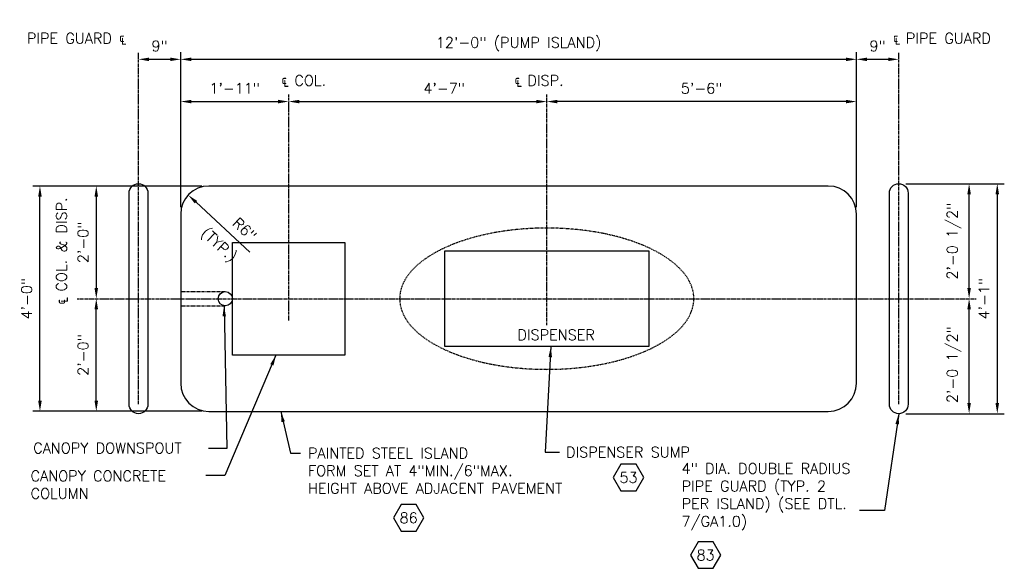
# Model space of a CAD drawing. Extents: x 1152 to 2559, y 156 to 782.
# Tile 47 of 111: x 1996 to 2206, y 183 to 300. Entities that reach past the tile are written whole.
import ezdxf
from ezdxf.enums import TextEntityAlignment as Align

# ---------------------------------------------------------------- set-up
doc = ezdxf.new("R2010")
doc.units = 0
doc.header["$MEASUREMENT"] = 0
doc.header["$PDSIZE"] = 1
doc.linetypes.add('CENTER1', pattern=[0.6625, 0.5, -0.075, 0.0125, -0.075])
doc.linetypes.add('HIDDEN5', pattern=[0.05, 0.025, -0.025])
doc.layers.get('0').update_dxf_attribs({"linetype": 'CONTINUOUS'})
doc.layers.get('DEFPOINTS').update_dxf_attribs({"linetype": 'CONTINUOUS'})
for name, color, linetype in [('CENTERLINE', 3, 'CENTER1'), ('COLUMN-PLAN', 1, 'CONTINUOUS'), ('DISPENSER', 3, 'CONTINUOUS'), ('DOWNSPOUT-PLAN', 2, 'CONTINUOUS'), ('GUARDPOST', 4, 'CONTINUOUS'), ('ISLANDFORM', 2, 'CONTINUOUS'), ('TEXT', 3, 'CONTINUOUS')]:
    doc.layers.add(name, color=color, linetype=linetype)
doc.styles.add('SIMPLEX', font='simplex')
doc.dimstyles.new('DIM24', dxfattribs={"dimscale": 24, "dimtxt": 0.09375, "dimasz": 0.09375, "dimexe": 0.0625, "dimexo": 0.0625, "dimgap": 0.0625, "dimtad": 1, "dimdec": 4, "dimzin": 3, "dimdsep": 46, "dimlunit": 4, "dimtxsty": 'SIMPLEX', "dimcen": 0, "dimclrd": 3, "dimclre": 3, "dimclrt": 3, "dimadec": 0, "dimazin": 0, "dimtfac": 1, "dimtdec": 4, "dimtofl": 0, "dimtmove": 0, "dimatfit": 3, "dimfxl": 1, "dimfrac": 2, "dimtolj": 1, "dimtzin": 3, "dimlwe": -1, "dimarcsym": 0})

# ---------------------------------------------------------------- blocks, each defined once
blk = doc.blocks.new('*D29')
at = {"layer": 'DEFPOINTS', "color": 0, "linetype": 'Continuous', "transparency": 16777216}
for p in [(2108.5, 282.32), (2053.5, 268.92), (2108.5, 237.7)]:
    blk.add_point(p, dxfattribs=at)
at = {"layer": 'TEXT', "color": 3, "linetype": 'Continuous', "lineweight": -2, "transparency": 16777216}
blk.add_line((2055.75, 282.32), (2106.25, 282.32), dxfattribs=at)
at = {"layer": 'TEXT', "color": 3, "linetype": 'Continuous', "transparency": 16777216}
for points in [[(2055.75, 282.69), (2055.75, 281.94), (2053.5, 282.32)], [(2106.25, 282.69), (2106.25, 281.94), (2108.5, 282.32)]]:
    blk.add_solid(points, dxfattribs=at)
at = {"layer": 'TEXT', "color": 3, "linetype": 'Continuous', "transparency": 16777216, "insert": (2086.63, 285.15), "char_height": 2.25, "attachment_point": 5, "style": 'SIMPLEX'}
blk.add_mtext('\\A1;4\'-7"', dxfattribs=at)
blk = doc.blocks.new('*D30')
at = {"layer": 'DEFPOINTS', "color": 0, "transparency": 16777216}
for p in [(2174.5, 291.32), (2030.5, 258.32), (2174.5, 258.32)]:
    blk.add_point(p, dxfattribs=at)
at = {"layer": 'TEXT', "color": 3, "transparency": 16777216}
for p, q in [((2030.5, 259.82), (2030.5, 292.82)), ((2174.5, 259.82), (2174.5, 292.82))]:
    blk.add_line(p, q, dxfattribs=at)
at = {"layer": 'TEXT', "color": 3, "lineweight": -2, "transparency": 16777216}
blk.add_line((2032.75, 291.32), (2172.25, 291.32), dxfattribs=at)
at = {"layer": 'TEXT', "color": 3, "transparency": 16777216}
for points in [[(2032.75, 291.69), (2032.75, 290.94), (2030.5, 291.32)], [(2172.25, 291.69), (2172.25, 290.94), (2174.5, 291.32)]]:
    blk.add_solid(points, dxfattribs=at)
at = {"layer": 'TEXT', "color": 3, "transparency": 16777216, "insert": (2102.5, 294.53), "char_height": 2.25, "attachment_point": 5, "style": 'SIMPLEX'}
blk.add_mtext('\\A1;12\'-0" (PUMP ISLAND)', dxfattribs=at)
blk = doc.blocks.new('*D31')
at = {"layer": 'DEFPOINTS', "color": 0, "linetype": 'Continuous', "transparency": 16777216}
for p in [(2000.5, 264.32), (2036.5, 264.32), (2036.5, 216.32)]:
    blk.add_point(p, dxfattribs=at)
at = {"layer": 'TEXT', "color": 3, "transparency": 16777216}
for p, q in [((2035, 264.32), (1999, 264.32)), ((2035, 216.32), (1999, 216.32))]:
    blk.add_line(p, q, dxfattribs=at)
at = {"layer": 'TEXT', "color": 3, "linetype": 'Continuous', "lineweight": -2, "transparency": 16777216}
blk.add_line((2000.5, 218.57), (2000.5, 262.07), dxfattribs=at)
at = {"layer": 'TEXT', "color": 3, "linetype": 'Continuous', "transparency": 16777216}
for points in [[(2000.12, 262.07), (2000.87, 262.07), (2000.5, 264.32)], [(2000.12, 218.57), (2000.87, 218.57), (2000.5, 216.32)]]:
    blk.add_solid(points, dxfattribs=at)
at = {"layer": 'TEXT', "color": 3, "linetype": 'Continuous', "transparency": 16777216, "insert": (1997.66, 240.32), "char_height": 2.25, "attachment_point": 5, "rotation": 90, "style": 'SIMPLEX'}
blk.add_mtext('\\A1;4\'-0"', dxfattribs=at)
blk = doc.blocks.new('*D32')
at = {"layer": 'DEFPOINTS', "color": 0, "linetype": 'Continuous', "transparency": 16777216}
for p in [(2012.5, 240.32), (2048.5, 240.32), (2036.5, 216.32)]:
    blk.add_point(p, dxfattribs=at)
at = {"layer": 'TEXT', "color": 3, "linetype": 'Continuous', "lineweight": -2, "transparency": 16777216}
blk.add_line((2012.5, 218.57), (2012.5, 238.07), dxfattribs=at)
at = {"layer": 'TEXT', "color": 3, "linetype": 'Continuous', "transparency": 16777216}
for points in [[(2012.12, 238.07), (2012.87, 238.07), (2012.5, 240.32)], [(2012.12, 218.57), (2012.87, 218.57), (2012.5, 216.32)]]:
    blk.add_solid(points, dxfattribs=at)
at = {"layer": 'TEXT', "color": 3, "linetype": 'Continuous', "transparency": 16777216, "insert": (2009.66, 228.32), "char_height": 2.25, "attachment_point": 5, "rotation": 90, "style": 'SIMPLEX'}
blk.add_mtext('\\A1;2\'-0"', dxfattribs=at)
blk = doc.blocks.new('*D33')
at = {"layer": 'DEFPOINTS', "color": 0, "linetype": 'Continuous', "transparency": 16777216}
for p in [(2036.5, 264.32), (2012.5, 240.32), (2048.5, 240.32)]:
    blk.add_point(p, dxfattribs=at)
at = {"layer": 'TEXT', "color": 3, "linetype": 'Continuous', "lineweight": -2, "transparency": 16777216}
blk.add_line((2012.5, 262.07), (2012.5, 242.57), dxfattribs=at)
at = {"layer": 'TEXT', "color": 3, "linetype": 'Continuous', "transparency": 16777216}
for points in [[(2012.12, 262.07), (2012.87, 262.07), (2012.5, 264.32)], [(2012.12, 242.57), (2012.87, 242.57), (2012.5, 240.32)]]:
    blk.add_solid(points, dxfattribs=at)
at = {"layer": 'TEXT', "color": 3, "linetype": 'Continuous', "transparency": 16777216, "insert": (2009.66, 252.32), "char_height": 2.25, "attachment_point": 5, "rotation": 90, "style": 'SIMPLEX'}
blk.add_mtext('\\A1;2\'-0"', dxfattribs=at)
blk = doc.blocks.new('*D34')
at = {"layer": 'DEFPOINTS', "color": 0, "transparency": 16777216}
for p in [(2174.5, 291.32), (2183.5, 291.32), (2183.5, 262.82)]:
    blk.add_point(p, dxfattribs=at)
at = {"layer": 'TEXT', "color": 3, "lineweight": -2, "transparency": 16777216}
blk.add_line((2176.75, 291.32), (2181.25, 291.32), dxfattribs=at)
at = {"layer": 'TEXT', "color": 3, "transparency": 16777216}
for points in [[(2176.75, 291.69), (2176.75, 290.94), (2174.5, 291.32)], [(2181.25, 291.69), (2181.25, 290.94), (2183.5, 291.32)]]:
    blk.add_solid(points, dxfattribs=at)
at = {"layer": 'TEXT', "color": 3, "transparency": 16777216, "insert": (2179, 294.15), "char_height": 2.25, "attachment_point": 5, "style": 'SIMPLEX'}
blk.add_mtext('\\A1;9"', dxfattribs=at)
blk = doc.blocks.new('*D35')
at = {"layer": 'DEFPOINTS', "color": 0, "linetype": 'Continuous', "transparency": 16777216}
for p in [(2198.5, 240.32), (2198.5, 240.32), (2183.5, 215.82)]:
    blk.add_point(p, dxfattribs=at)
at = {"layer": 'TEXT', "color": 3, "linetype": 'Continuous', "lineweight": -2, "transparency": 16777216}
blk.add_line((2198.5, 218.07), (2198.5, 238.07), dxfattribs=at)
at = {"layer": 'TEXT', "color": 3, "transparency": 16777216}
blk.add_line((2185, 215.82), (2200, 215.82), dxfattribs=at)
at = {"layer": 'TEXT', "color": 3, "linetype": 'Continuous', "transparency": 16777216}
for points in [[(2198.12, 238.07), (2198.87, 238.07), (2198.5, 240.32)], [(2198.12, 218.07), (2198.87, 218.07), (2198.5, 215.82)]]:
    blk.add_solid(points, dxfattribs=at)
at = {"layer": 'TEXT', "color": 3, "linetype": 'Continuous', "transparency": 16777216, "insert": (2195.28, 226.26), "char_height": 2.25, "attachment_point": 5, "rotation": 90, "style": 'SIMPLEX'}
blk.add_mtext('\\A1;2\'-0 1/2"', dxfattribs=at)
blk = doc.blocks.new('*D36')
at = {"layer": 'DEFPOINTS', "color": 0, "linetype": 'Continuous', "transparency": 16777216}
for p in [(2183.5, 264.82), (2198.5, 215.82), (2204.5, 215.82)]:
    blk.add_point(p, dxfattribs=at)
at = {"layer": 'TEXT', "color": 3, "transparency": 16777216}
for p, q in [((2185, 264.82), (2206, 264.82)), ((2200, 215.82), (2206, 215.82))]:
    blk.add_line(p, q, dxfattribs=at)
at = {"layer": 'TEXT', "color": 3, "linetype": 'Continuous', "lineweight": -2, "transparency": 16777216}
blk.add_line((2204.5, 262.57), (2204.5, 218.07), dxfattribs=at)
at = {"layer": 'TEXT', "color": 3, "linetype": 'Continuous', "transparency": 16777216}
for points in [[(2204.12, 262.57), (2204.87, 262.57), (2204.5, 264.82)], [(2204.12, 218.07), (2204.87, 218.07), (2204.5, 215.82)]]:
    blk.add_solid(points, dxfattribs=at)
at = {"layer": 'TEXT', "color": 3, "linetype": 'Continuous', "transparency": 16777216, "insert": (2201.66, 240.32), "char_height": 2.25, "attachment_point": 5, "rotation": 90, "style": 'SIMPLEX'}
blk.add_mtext('\\A1;4\'-1"', dxfattribs=at)
blk = doc.blocks.new('*D37')
at = {"layer": 'DEFPOINTS', "color": 0, "linetype": 'Continuous', "transparency": 16777216}
for p in [(2198.5, 264.82), (2198.5, 264.82), (2198.5, 240.32)]:
    blk.add_point(p, dxfattribs=at)
at = {"layer": 'TEXT', "color": 3, "linetype": 'Continuous', "lineweight": -2, "transparency": 16777216}
blk.add_line((2198.5, 242.57), (2198.5, 262.57), dxfattribs=at)
at = {"layer": 'TEXT', "color": 3, "linetype": 'Continuous', "transparency": 16777216}
for points in [[(2198.12, 262.57), (2198.87, 262.57), (2198.5, 264.82)], [(2198.12, 242.57), (2198.87, 242.57), (2198.5, 240.32)]]:
    blk.add_solid(points, dxfattribs=at)
at = {"layer": 'TEXT', "color": 3, "linetype": 'Continuous', "transparency": 16777216, "insert": (2195.28, 252.57), "char_height": 2.25, "attachment_point": 5, "rotation": 90, "style": 'SIMPLEX'}
blk.add_mtext('\\A1;2\'-0 1/2"', dxfattribs=at)
blk = doc.blocks.new('*D38')
at = {"layer": 'DEFPOINTS', "color": 0, "transparency": 16777216}
for p in [(2032.1, 262.4), (2036.5, 258.32)]:
    blk.add_point(p, dxfattribs=at)
at = {"layer": 'TEXT', "color": 3, "lineweight": -2, "transparency": 16777216}
blk.add_line((2045.2, 250.21), (2033.75, 260.87), dxfattribs=at)
at = {"layer": 'TEXT', "color": 3, "transparency": 16777216}
blk.add_solid([(2034.01, 261.14), (2033.49, 260.6), (2032.1, 262.4)], dxfattribs=at)
at = {"layer": 'TEXT', "color": 3, "transparency": 16777216, "insert": (2044.12, 255.1), "char_height": 2.25, "attachment_point": 5, "rotation": 317.0599, "style": 'SIMPLEX'}
blk.add_mtext('\\A1;R6"', dxfattribs=at)
blk = doc.blocks.new('*D39')
at = {"layer": 'DEFPOINTS', "color": 0, "transparency": 16777216}
for p in [(2021.5, 291.32), (2030.5, 291.32), (2030.5, 262.82)]:
    blk.add_point(p, dxfattribs=at)
at = {"layer": 'TEXT', "color": 3, "transparency": 16777216}
blk.add_line((2030.5, 264.32), (2030.5, 292.82), dxfattribs=at)
at = {"layer": 'TEXT', "color": 3, "lineweight": -2, "transparency": 16777216}
blk.add_line((2023.75, 291.32), (2028.25, 291.32), dxfattribs=at)
at = {"layer": 'TEXT', "color": 3, "transparency": 16777216}
for points in [[(2023.75, 291.69), (2023.75, 290.94), (2021.5, 291.32)], [(2028.25, 291.69), (2028.25, 290.94), (2030.5, 291.32)]]:
    blk.add_solid(points, dxfattribs=at)
at = {"layer": 'TEXT', "color": 3, "transparency": 16777216, "insert": (2026, 294.15), "char_height": 2.25, "attachment_point": 5, "style": 'SIMPLEX'}
blk.add_mtext('\\A1;9"', dxfattribs=at)
blk = doc.blocks.new('HEX')
at = {"color": 3}
blk.add_lwpolyline([(-0.0577, 0.1), (-0.1155, 0), (-0.0577, -0.1), (0.0577, -0.1), (0.1155, 0), (0.0577, 0.1)], close=True, dxfattribs=at)
at = {"color": 3, "style": 'SIMPLEX'}
blk.add_attdef('D#', text='', height=0.08, dxfattribs=at).set_placement((0, 0), align=Align.MIDDLE)
blk = doc.blocks.new('*D40')
at = {"layer": 'DEFPOINTS', "color": 0, "linetype": 'Continuous', "transparency": 16777216}
for p in [(2108.5, 282.32), (2174.5, 268.92), (2108.5, 237.7)]:
    blk.add_point(p, dxfattribs=at)
at = {"layer": 'TEXT', "color": 3, "linetype": 'Continuous', "lineweight": -2, "transparency": 16777216}
blk.add_line((2172.25, 282.32), (2110.75, 282.32), dxfattribs=at)
at = {"layer": 'TEXT', "color": 3, "linetype": 'Continuous', "transparency": 16777216}
for points in [[(2110.75, 282.69), (2110.75, 281.94), (2108.5, 282.32)], [(2172.25, 282.69), (2172.25, 281.94), (2174.5, 282.32)]]:
    blk.add_solid(points, dxfattribs=at)
at = {"layer": 'TEXT', "color": 3, "linetype": 'Continuous', "transparency": 16777216, "insert": (2141.5, 285.15), "char_height": 2.25, "attachment_point": 5, "style": 'SIMPLEX'}
blk.add_mtext('\\A1;5\'-6"', dxfattribs=at)
blk = doc.blocks.new('*D41')
at = {"layer": 'DEFPOINTS', "color": 0, "linetype": 'Continuous', "transparency": 16777216}
for p in [(2053.5, 282.32), (2030.5, 268.92), (2053.5, 237.7)]:
    blk.add_point(p, dxfattribs=at)
at = {"layer": 'TEXT', "color": 3, "linetype": 'Continuous', "lineweight": -2, "transparency": 16777216}
blk.add_line((2032.75, 282.32), (2051.25, 282.32), dxfattribs=at)
at = {"layer": 'TEXT', "color": 3, "linetype": 'Continuous', "transparency": 16777216}
for points in [[(2032.75, 282.69), (2032.75, 281.94), (2030.5, 282.32)], [(2051.25, 282.69), (2051.25, 281.94), (2053.5, 282.32)]]:
    blk.add_solid(points, dxfattribs=at)
at = {"layer": 'TEXT', "color": 3, "linetype": 'Continuous', "transparency": 16777216, "insert": (2042, 285.15), "char_height": 2.25, "attachment_point": 5, "style": 'SIMPLEX'}
blk.add_mtext('\\A1;1\'-11"', dxfattribs=at)

msp = doc.modelspace()

# ---------------------------------------------------------------- linework, layer by layer
at = {"layer": 'CENTERLINE', "linetype": 'CENTER1'}
for p, q in [((2021.49546, 217.81523), (2021.49546, 292.81523)), ((2183.49546, 217.81523), (2183.49546, 292.81523)), ((2053.49546, 283.81523), (2053.49546, 235.68968)), ((2108.49546, 234.69915), (2108.49546, 283.81523)), ((2008.43394, 240.31523), (2199.99546, 240.31523))]:
    msp.add_line(p, q, dxfattribs=at)
at = {"layer": 'COLUMN-PLAN'}
msp.add_lwpolyline([(2065.49546, 252.31523), (2065.49546, 228.31523), (2041.49546, 228.31523), (2041.49546, 252.31523)], close=True, dxfattribs=at)
msp.add_circle((2039.99546, 240.31523), 1.5, dxfattribs=at)
at = {"layer": 'DISPENSER'}
msp.add_lwpolyline([(2086.74546, 230.11523), (2086.74546, 250.51523), (2130.24546, 250.51523), (2130.24546, 230.11523)], close=True, dxfattribs=at)
at = {"layer": 'DISPENSER', "color": 1, "linetype": 'HIDDEN5', "extrusion": (0, 0, -1)}
msp.add_ellipse((2108.49546, 240.31523), major_axis=(-31.35, 0), ratio=0.480063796, dxfattribs=at)
at = {"layer": 'DOWNSPOUT-PLAN', "color": 9, "linetype": 'HIDDEN5'}
for p, q in [((2030.49546, 241.81523), (2039.99546, 241.81523)), ((2030.49546, 238.81523), (2039.99546, 238.81523))]:
    msp.add_line(p, q, dxfattribs=at)
at = {"layer": 'GUARDPOST'}
for points in [[(2019.49546, 262.81523, -1), (2023.49546, 262.81523), (2023.49546, 217.81523, -1), (2019.49546, 217.81523)], [(2181.49546, 262.81523, -1), (2185.49546, 262.81523), (2185.49546, 217.81523, -1), (2181.49546, 217.81523)]]:
    msp.add_lwpolyline(points, format="xyb", close=True, dxfattribs=at)
at = {"layer": 'ISLANDFORM', "color": 6}
msp.add_lwpolyline([(2168.49546, 216.31523, 0.414213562), (2174.49546, 222.31523), (2174.49546, 258.31523, 0.414213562), (2168.49546, 264.31523), (2036.49546, 264.31523, 0.414213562), (2030.49546, 258.31523), (2030.49546, 222.31523, 0.414213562), (2036.49546, 216.31523)], format="xyb", close=True, dxfattribs=at)

# ---------------------------------------------------------------- block references
at = {"layer": 'TEXT', "xscale": 28.12705056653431, "yscale": 28.12705056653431, "zscale": 28.12705056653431}
for p, values in [((2125.91511, 202.21626), {'D#': '53'}), ((2079.0701, 193.62256), {'D#': '86'}), ((2142.3482, 185.68396), {'D#': '83'})]:
    msp.add_blockref('HEX', p, dxfattribs=at).add_auto_attribs(values)

# ---------------------------------------------------------------- texts
at = {"layer": 'TEXT', "style": 'SIMPLEX'}
msp.add_text('(TYP.)', height=2.25, rotation=317.0599289, dxfattribs=at).set_placement((2034.66711, 254.09563))
at = {"layer": 'TEXT', "linetype": 'Continuous', "char_height": 2.25, "attachment_point": 1, "style": 'SIMPLEX'}
for s, insert, width in [('PIPE GUARD ℄', (1997.7125, 296.9291), 31.9703043), ('℄ PIPE GUARD', (2182.27955, 296.9291), 31.9703043), ('℄ COL.', (2051.98078, 287.9291), 22.7142857), ('℄ DISP.', (2101.65386, 287.9291), 22.7142857), ('DISPENSER', (2102.25466, 233.7372), 28.9285714), ('DISPENSER SUMP', (2112.59995, 208.74826), 28.9285714)]:
    msp.add_mtext(s, dxfattribs=dict(at, insert=insert, width=width))
at = {"layer": 'TEXT', "linetype": 'Continuous', "insert": (2003.96769, 239.10501), "char_height": 2.25, "width": 37.5221889, "attachment_point": 1, "rotation": 90, "style": 'SIMPLEX'}
msp.add_mtext('℄ COL. & DISP.', dxfattribs=at)
at = {"layer": 'TEXT', "char_height": 2.25, "attachment_point": 1, "style": 'SIMPLEX'}
for s, insert, width in [('CANOPY DOWNSPOUT', (1999.05917, 209.61667), 36.9351284), ('PAINTED STEEL ISLAND\\PFORM SET AT 4"MIN./6"MAX.\\PHEIGHT ABOVE ADJACENT PAVEMENT', (2057.61462, 208.53842), 57.825), ('CANOPY CONCRETE\\PCOLUMN', (1998.50773, 203.68539), 32.8923622), ('4" DIA. DOUBLE RADIUS PIPE GUARD (TYP. 2 PER ISLAND) (SEE DTL. 7/GA1.0)', (2137.22691, 205.26335), 40.5748851)]:
    msp.add_mtext(s, dxfattribs=dict(at, insert=insert, width=width))

# ---------------------------------------------------------------- dimensions: what is measured, and where the dimension line sits
at = {"layer": 'TEXT'}
dim = msp.add_linear_dim(base=(2174.49546, 291.31523), p1=(2030.49546, 258.31523), p2=(2174.49546, 258.31523), text='12\'-0" (PUMP ISLAND)', dimstyle='DIM24', dxfattribs=at)
dim.commit()
dim.dimension.update_dxf_attribs({"geometry": '*D30', "text_midpoint": (2102.49546, 294.52952)})
for base, p1, p2, override, picture, middle in [((2030.49546, 291.31523), (2021.49546, 291.31523), (2030.49546, 262.81523), {"dimse1": 0, "dimse2": 0}, '*D39', (2025.99546, 294.15452)), ((2183.49546, 291.31523), (2174.49546, 291.31523), (2183.49546, 262.81523), {"dimse1": 1, "dimse2": 1}, '*D34', (2178.99546, 294.15452))]:
    dim = msp.add_linear_dim(base=base, p1=p1, p2=p2, dimstyle='DIM24', override=override, dxfattribs=at)
    dim.commit()
    dim.dimension.update_dxf_attribs({"geometry": picture, "text_midpoint": middle})
at = {"layer": 'TEXT', "linetype": 'Continuous'}
for base, p1, p2, picture, middle in [((2053.49546, 282.31523), (2030.49546, 268.91661), (2053.49546, 237.69915), '*D41', (2041.99546, 282.31523)), ((2108.49546, 282.31523), (2053.49546, 268.91661), (2108.49546, 237.69915), '*D29', (2086.63264, 282.31523))]:
    dim = msp.add_linear_dim(base=base, p1=p1, p2=p2, dimstyle='DIM24', override={"dimse1": 1, "dimse2": 1}, dxfattribs=at)
    dim.commit()
    dim.dimension.update_dxf_attribs({"geometry": picture, "text_midpoint": middle, "dimtype": 160})
dim = msp.add_linear_dim(base=(2108.49546, 282.31523), p1=(2174.49546, 268.91661), p2=(2108.49546, 237.69915), angle=180, dimstyle='DIM24', override={"dimse1": 1, "dimse2": 1}, dxfattribs=at)
dim.commit()
dim.dimension.update_dxf_attribs({"geometry": '*D40', "text_midpoint": (2141.49546, 282.31523), "dimtype": 160})
dim = msp.add_linear_dim(base=(2204.49546, 215.81523), p1=(2183.49546, 264.81523), p2=(2198.49546, 215.81523), angle=270, dimstyle='DIM24', dxfattribs=at)
dim.commit()
dim.dimension.update_dxf_attribs({"geometry": '*D36', "text_midpoint": (2201.65618, 240.31523)})
for base, p1, p2, angle, picture, middle in [((2198.49546, 264.81523), (2198.49546, 240.31523), (2198.49546, 264.81523), 270, '*D37', (2198.49546, 252.56523)), ((2198.49546, 240.31523), (2183.49546, 215.81523), (2198.49546, 240.31523), 90, '*D35', (2198.49546, 226.26166))]:
    dim = msp.add_linear_dim(base=base, p1=p1, p2=p2, angle=angle, dimstyle='DIM24', dxfattribs=at)
    dim.commit()
    dim.dimension.update_dxf_attribs({"geometry": picture, "text_midpoint": middle, "dimtype": 160})
dim = msp.add_linear_dim(base=(2000.49546, 264.31523), p1=(2036.49546, 216.31523), p2=(2036.49546, 264.31523), angle=90, text='4\'-0"', dimstyle='DIM24', dxfattribs=at)
dim.commit()
dim.dimension.update_dxf_attribs({"geometry": '*D31', "text_midpoint": (1997.65618, 240.31523)})
for p1, angle, picture, middle in [((2036.49546, 264.31523), 270, '*D33', (2009.65618, 252.31523)), ((2036.49546, 216.31523), 90, '*D32', (2009.65618, 228.31523))]:
    dim = msp.add_linear_dim(base=(2012.49546, 240.31523), p1=p1, p2=(2048.49546, 240.31523), angle=angle, dimstyle='DIM24', override={"dimse1": 1, "dimse2": 1}, dxfattribs=at)
    dim.commit()
    dim.dimension.update_dxf_attribs({"geometry": picture, "text_midpoint": middle})
at = {"layer": 'TEXT'}
dim = msp.add_radius_dim(center=(2036.49546, 258.31523), mpoint=(2032.10306, 262.40263), dimstyle='DIM24', override={"dimtmove": 1}, dxfattribs=at)
dim.commit()
dim.dimension.update_dxf_attribs({"geometry": '*D38', "text_midpoint": (2042.18211, 253.02345), "dimtype": 164})

# ---------------------------------------------------------------- leaders
at = {"layer": 'TEXT', "linetype": 'Continuous'}
for points in [[(2039.71867, 238.80427), (2040.32278, 208.42239), (2036.40448, 208.42239)], [(2109.35656, 230.11523), (2108.18874, 207.6327), (2111.1979, 207.6327)], [(2050.79524, 228.30505), (2039.90644, 202.6139), (2035.84874, 202.6139)], [(2051.82095, 216.28003), (2053.88298, 207.42446), (2056.04864, 207.42446)]]:
    msp.add_leader(points, dimstyle='DIM24', dxfattribs=at)
at = {"layer": 'TEXT'}
msp.add_leader([(2183.49546, 215.81523), (2180.45325, 195.22056), (2175.13778, 195.22056)], dimstyle='DIM24', override={"dimgap": 0.0625, "dimtad": 0}, dxfattribs=at)

doc.saveas('drawing.dxf')
